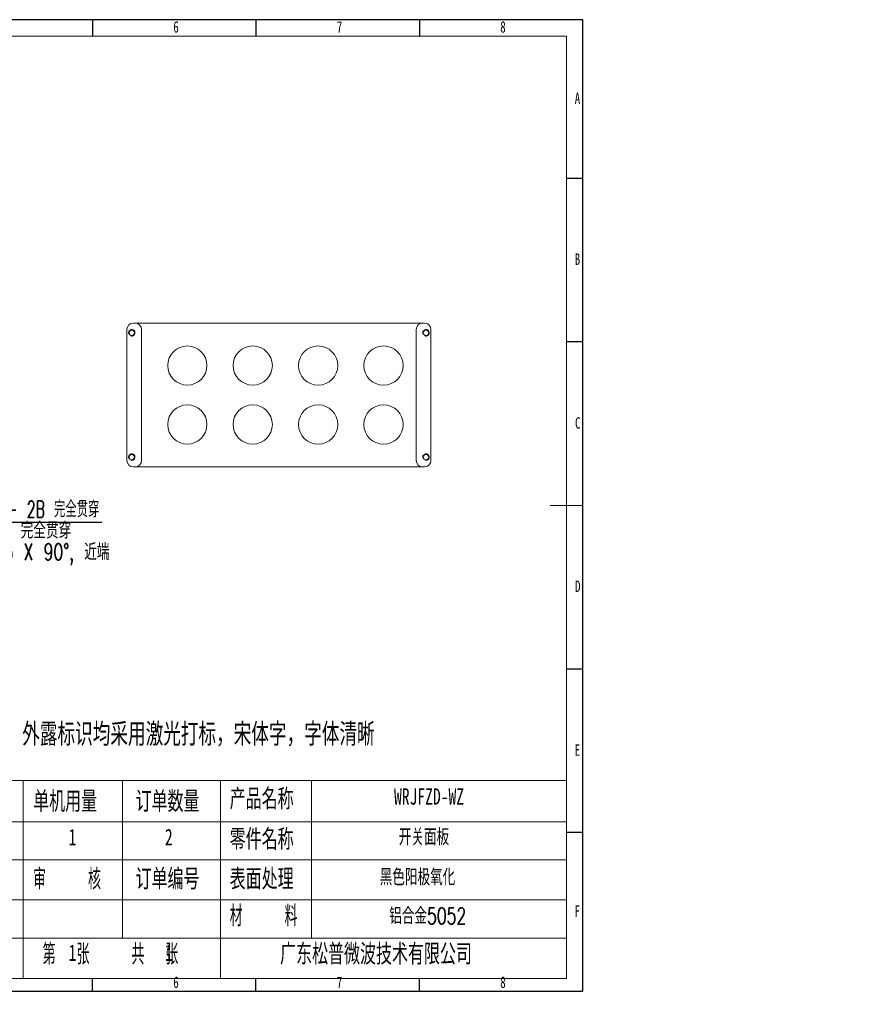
# Model space of a CAD drawing. Header units: millimetres. Extents: x -8 to 1027, y -4 to 297.
# Tile 14 of 15: x 248 to 509, y -4 to 297. Entities that reach past the tile are written whole.
import ezdxf

# ---------------------------------------------------------------- set-up
doc = ezdxf.new("R2010")
doc.units = ezdxf.units.MM
for name, color, linetype in [('10', 7, 'Continuous'), ('5', 7, 'Continuous'), ('9', 7, 'Continuous')]:
    doc.layers.add(name, color=color, linetype=linetype)
doc.styles.add('SLDTEXTSTYLE0', font='TXT', dxfattribs={"width": 0.7})
doc.styles.add('SLDTEXTSTYLE1', font='TXT', dxfattribs={"width": 0.7, "bigfont": 'bigfont'})
doc.styles.add('SLDTEXTSTYLE3', font='TXT', dxfattribs={"width": 0.566667, "bigfont": 'bigfont'})
doc.styles.add('SLDTEXTSTYLE4', font='TXT', dxfattribs={"width": 0.629412, "bigfont": 'bigfont'})
doc.dimstyles.new('SLDDIMSTYLE2', dxfattribs={"dimtxt": 5, "dimasz": 4.08, "dimexe": 0, "dimexo": 0.0625, "dimgap": 1.25, "dimtad": 0, "dimtih": 1, "dimtoh": 1, "dimdec": 6, "dimrnd": 1e-09, "dimzin": 12, "dimdsep": 46, "dimtxsty": 'SLDTEXTSTYLE0', "dimblk1": 'NONE', "dimsah": 1, "dimcen": 0, "dimadec": 0, "dimazin": 3, "dimtfac": 1, "dimtmove": 0, "dimatfit": 3, "dimldrblk": 'NONE', "dimfxl": 0, "dimfrac": 2, "dimtolj": 1, "dimtzin": 12, "dimarcsym": 0})

# ---------------------------------------------------------------- blocks, each defined once
blk = doc.blocks.new('SW_NOTE_0')
at = {"layer": '10', "color": 0, "attachment_point": 1, "style": 'SLDTEXTSTYLE1'}
for s, insert, char_height in [('1\\M+18141\\M+1955C\\M+196CA\\M+195BD\\M+190AE\\M+18141\\M+19DD9锐\\M+18A70\\M+18141\\M+19DD9\\M+196D1\\M+18E68\\M+18141\\M+19DD9划\\M+18DAD\\M+18141\\M+19DD9变\\M+18C60', (0, 9.55), 7.40833), ('2\\M+18141\\M+18F8A\\M+1974C\\M+196A2\\M+1928D\\M+18EDA\\M+190A1\\M+18CF6\\M+18DB7\\M+18BCF\\M+188C2GB/T1084-2400f级\\M+189C1\\M+18D48', (0, -1.83), 7.40833), ('3\\M+18141\\M+196A2\\M+1928D\\M+18D45\\M+188CA\\M+18CF6\\M+18DB7\\M+18BCF\\M+188C2\\M+1817D0.1', (0, -13.21), 7.4083), ('4\\M+18141\\M+196A2\\M+1928D圆\\M+18A70\\M+18BCF为R2', (0, -24.58), 7.4083), ('5\\M+18141\\M+196A2\\M+1928D\\M+18EDA\\M+190A1\\M+18E51\\M+18FC6SERP\\M+195B6\\M+18C8F\\M+189C1\\M+18D48', (0, -35.96), 7.4083)]:
    blk.add_mtext(s, dxfattribs=dict(at, insert=insert, char_height=char_height))
blk = doc.blocks.new('SW_SYMBOL_HOLE_SINK')
at = {"layer": '10', "color": 0}
for p, q in [((0, 875), (800, 75)), ((800, 75), (1600, 875))]:
    blk.add_line(p, q, dxfattribs=at)
blk = doc.blocks.new('_D_6')
at = {"layer": '10'}
for p, q in [((203.49, 164.15), (204.51, 162.37)), ((204.51, 162.37), (215.45, 143.42)), ((215.45, 143.42), (272.83, 143.42))]:
    blk.add_line(p, q, dxfattribs=at)
blk.add_solid([(204.51, 162.37), (206.11, 158.59), (206.99, 159.1)], dxfattribs=at)
at = {"layer": '10', "xscale": 0.006445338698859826, "yscale": 0.006445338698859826, "zscale": 0.006445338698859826}
blk.add_blockref('SW_SYMBOL_HOLE_SINK', (217.04, 131.12), dxfattribs=at)
at = {"layer": '10', "char_height": 5, "attachment_point": 1}
for s, insert, style in [('4 x  M2 - 2B \\M+18AAE\\M+19153贯\\M+190FA', (221.44, 149.87), 'SLDTEXTSTYLE4'), ('%%c', (226.68, 143.37), 'SLDTEXTSTYLE0'), ('1.65 \\M+18AAE\\M+19153贯\\M+190FA', (234.44, 143.35), 'SLDTEXTSTYLE1'), ('%%c', (227.56, 136.85), 'SLDTEXTSTYLE0'), ('2.05 X 90\\M+1818B, \\M+18BDF\\M+1925B', (235.31, 136.82), 'SLDTEXTSTYLE1')]:
    blk.add_mtext(s, dxfattribs=dict(at, insert=insert, style=style))
blk = doc.blocks.new('_NONE')

msp = doc.modelspace()

# ---------------------------------------------------------------- linework, layer by layer
at = {"color": 7, "linetype": 'Continuous', "lineweight": 15}
for p, q in [((280.500283, 202.2627082), (280.500283, 162.2627091)), ((283.0002843, 204.2627086), (282.5002833, 204.2627086)), ((371.0002838, 204.2627086), (283.0002843, 204.2627086)), ((285.0002846, 162.2627091), (285.0002846, 202.2627082)), ((369.0002835, 202.2627082), (369.0002835, 162.2627091)), ((371.5002848, 204.2627086), (371.0002838, 204.2627086)), ((373.5002852, 162.2627091), (373.5002852, 202.2627082)), ((282.5002833, 160.2627088), (283.0002843, 160.2627088)), ((283.0002843, 160.2627088), (371.0002838, 160.2627088)), ((371.0002838, 160.2627088), (371.5002848, 160.2627088))]:
    msp.add_line(p, q, dxfattribs=at)
for centre, radius in [((282.0002841, 201.2627087), 0.825), ((372.0002841, 201.2627087), 0.825), ((299.0002841, 191.2627087), 6), ((319.0002841, 191.2627087), 6), ((339.0002841, 191.2627087), 6), ((359.0002841, 191.2627087), 6), ((299.0002841, 173.2627087), 6), ((319.0002841, 173.2627087), 6), ((339.0002841, 173.2627087), 6), ((359.0002841, 173.2627087), 6), ((282.0002841, 163.2627087), 0.825), ((372.0002841, 163.2627087), 0.825)]:
    msp.add_circle(centre, radius, dxfattribs=at)
for centre, start, end in [((282.5002841, 202.2627087), 90, 180), ((283.0002841, 202.2627087), 0, 90), ((371.0002841, 202.2627087), 90, 180), ((371.5002841, 202.2627087), 0, 90), ((282.5002841, 162.2627087), 180, 270), ((283.0002841, 162.2627087), 270, 0), ((371.0002841, 162.2627087), 180, 270), ((371.5002841, 162.2627087), 270, 0)]:
    msp.add_arc(centre, 2, start, end, dxfattribs=at)
at = {"color": 7, "linetype": 'Continuous', "lineweight": 0}
for centre in [(282.0002841, 201.2627087), (372.0002841, 201.2627087), (282.0002841, 163.2627087), (372.0002841, 163.2627087)]:
    msp.add_arc(centre, 1, 255, 195, dxfattribs=at)
at = {"layer": '10', "lineweight": 15}
for p, q in [((188.6785455, 64.4299422), (415, 64.4299422)), ((248.8248044, 64.4299422), (248.8248044, 3.8961968)), ((279.1269497, 64.4299422), (279.1269497, 16.2097292)), ((309.1725917, 64.4299422), (309.1725917, 3.8961968)), ((336.9334956, 64.4299422), (336.9334956, 16.2097292)), ((188.6785455, 51.8098558), (415, 51.8098558)), ((188.6785455, 40.1923342), (415, 40.1923342)), ((188.6785455, 27.931775), (415, 27.931775)), ((188.6785455, 16.2097292), (415, 16.2097292))]:
    msp.add_line(p, q, dxfattribs=at)
at = {"layer": '5'}
for p, q in [((270, 297), (270, 292)), ((320, 297), (320, 292)), ((370, 297), (370, 292)), ((420, 248.5), (415, 248.5)), ((420, 198.5), (415, 198.5)), ((420, 98.5), (415, 98.5)), ((420, 48.5), (415, 48.5)), ((270, 0), (270, 3.8961968)), ((320, 0), (320, 3.8961968)), ((370, 0), (370, 3.8961968))]:
    msp.add_line(p, q, dxfattribs=at)
at = {"layer": '5', "color": 7, "lineweight": 15}
for p, q in [((415, 292), (25, 292)), ((415, 3.8961968), (415, 292)), ((0, 3.8961968), (415, 3.8961968))]:
    msp.add_line(p, q, dxfattribs=at)
at = {"layer": '5', "lineweight": 15}
msp.add_line((420, 148.5), (410, 148.5), dxfattribs=at)
at = {"layer": '9', "color": 7}
for p, q in [((420, 297), (0, 297)), ((420, 148.5), (420, 297)), ((420, 0), (420, 148.5)), ((0, 0), (420, 0))]:
    msp.add_line(p, q, dxfattribs=at)

# ---------------------------------------------------------------- block references
at = {"layer": '10'}
msp.add_blockref('SW_NOTE_0', (32.8050681, 57.3718725), dxfattribs=at)

# ---------------------------------------------------------------- texts
for s, insert, char_height, attachment_point, style in [('6', (295.546875, 296.5426708), 3.5, 2, 'SLDTEXTSTYLE0'), ('7', (345.546875, 296.5426708), 3.5, 2, 'SLDTEXTSTYLE0'), ('8', (395.546875, 296.5426708), 3.5, 2, 'SLDTEXTSTYLE0'), ('A', (418.3203125, 274.7364279), 3.5, 2, 'SLDTEXTSTYLE0'), ('B', (418.3203125, 225.5426708), 3.5, 2, 'SLDTEXTSTYLE0'), ('C', (418.4272569, 175.4864279), 3.5, 2, 'SLDTEXTSTYLE0'), ('D', (418.4296875, 125.5426708), 3.5, 2, 'SLDTEXTSTYLE0'), ('\\M+18A4F\\M+19849标识\\M+18BCF\\M+18DD1\\M+19770\\M+18C83\\M+18CF5\\M+191C5标\\M+18143\\M+19176\\M+191CC\\M+18E9A\\M+18143\\M+18E9A\\M+191CC\\M+190B4\\M+19DF0', (248.5033098, 82.0191809), 7, 1, 'SLDTEXTSTYLE1'), ('E', (418.3178819, 75.4864279), 3.5, 2, 'SLDTEXTSTYLE0'), ('\\M+194E4    \\M+197E1', (222.0613884, 61.1570778), 6.35, 1, 'SLDTEXTSTYLE3'), ('单\\M+18AF7\\M+19770\\M+197CA', (251.8366274, 61.1570778), 6.35, 1, 'SLDTEXTSTYLE1'), ('订单\\M+19094\\M+197CA', (283.1643048, 61.1570778), 6.35, 1, 'SLDTEXTSTYLE1'), ('产\\M+19569\\M+196BC\\M+18FCC', (311.9461482, 61.9152771), 6.35, 1, 'SLDTEXTSTYLE1'), ('WRJFZD-WZ', (362.2168533, 62.0428402), 5, 1, 'SLDTEXTSTYLE0'), ('1', (262.6847368, 49.633703), 5, 1, 'SLDTEXTSTYLE0'), ('2', (292.1429108, 49.633703), 5, 1, 'SLDTEXTSTYLE0'), ('\\M+197EB\\M+18C8F\\M+196BC\\M+18FCC', (311.957907, 49.583033), 6.35, 1, 'SLDTEXTSTYLE1'), ('开关\\M+196CA\\M+194C2', (363.6717132, 49.633703), 5, 1, 'SLDTEXTSTYLE1'), ('审    \\M+18A6A', (251.8248686, 37.4510545), 6.35, 1, 'SLDTEXTSTYLE3'), ('订单编\\M+18D86', (283.1584253, 37.4510545), 6.35, 1, 'SLDTEXTSTYLE1'), ('\\M+1955C\\M+196CA处\\M+1979D', (311.957907, 37.4510545), 6.35, 1, 'SLDTEXTSTYLE1'), ('\\M+1FC4B\\M+19046阳极氧\\M+189BB', (357.8522696, 37.3561204), 5, 1, 'SLDTEXTSTYLE1'), ('\\M+19F7C\\M+195C4/mm', (193.1295497, 26.2771805), 6.35, 1, 'SLDTEXTSTYLE1'), ('\\M+18DDE    \\M+197BF', (311.957907, 26.1699459), 6.35, 1, 'SLDTEXTSTYLE3'), ('铝\\M+18D87\\M+18BE05052', (360.7619914, 25.5253931), 5, 1, 'SLDTEXTSTYLE1'), ('F', (418.2243055, 26.2364279), 3.5, 2, 'SLDTEXTSTYLE0'), ('\\M+191E6  张    \\M+18BA4  张', (254.7547854, 14.4869713), 6.35, 1, 'SLDTEXTSTYLE3'), ('\\M+19BF6东\\M+18FBC\\M+19581\\M+194F7\\M+19467\\M+18B5A术\\M+1974C\\M+18CC0\\M+18CF6\\M+18E69', (327.3692687, 14.4869713), 6.35, 1, 'SLDTEXTSTYLE1'), ('1', (262.6847368, 14.2860476), 5, 1, 'SLDTEXTSTYLE0'), ('1', (292.1429108, 14.2860476), 5, 1, 'SLDTEXTSTYLE0'), ('6', (295.546875, 4.4864279), 3.5, 2, 'SLDTEXTSTYLE0'), ('7', (345.546875, 4.4864279), 3.5, 2, 'SLDTEXTSTYLE0'), ('8', (395.546875, 4.4864279), 3.5, 2, 'SLDTEXTSTYLE0')]:
    msp.add_mtext(s, dxfattribs=dict(at, insert=insert, char_height=char_height, attachment_point=attachment_point, style=style))

# ---------------------------------------------------------------- dimensions: what is measured, and where the dimension line sits
dim = msp.add_diameter_dim_2p(p1=(203.4894629, 164.1504391), p2=(204.5142747, 162.3749783), text='4 x  M2 - 2B 完全贯穿\\P%%c 1.65 完全贯穿\\P{\\fGDT;w}%%c 2.05 X 90°, 近端', dimstyle='SLDDIMSTYLE2', override={"dimpost": '<>'}, dxfattribs=at)
dim.commit()
dim.dimension.update_dxf_attribs({"geometry": '_D_6', "text_midpoint": (244.9372722, 139.9940033), "dimtype": 163})

doc.saveas('drawing.dxf')
